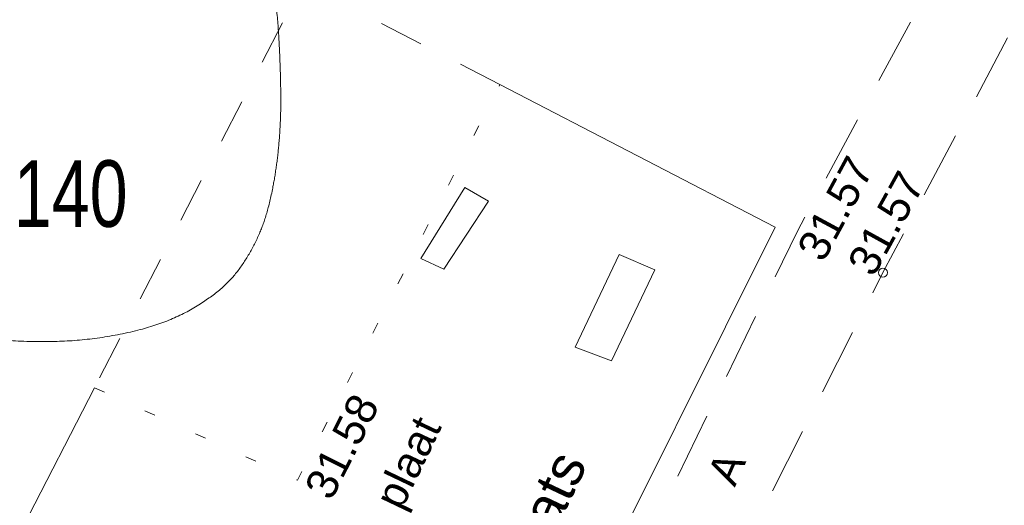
# Model space of a CAD drawing. Header units: metres. Extents: x 738076 to 738809, y 6589688 to 6590318.
# Tile 112 of 188: x 738431 to 738453, y 6590042 to 6590053. Entities that reach past the tile are written whole.
import ezdxf

# ---------------------------------------------------------------- set-up
doc = ezdxf.new("R2010")
doc.units = ezdxf.units.M
for name, pattern in [('ASFBET', [2.5, 1.5, -1]), ('KOLVIK', [1.25, 0.25, -1]), ('KRUUSKILL', [2, 1, -1])]:
    doc.linetypes.add(name, pattern=pattern)
for name, color, linetype, lineweight in [('_DE (2D)', 7, 'Continuous', 5), ('_GE (2D)', 7, 'Continuous', 5), ('_MA-pind kool (2D)', 7, 'Continuous', 5), ('MA-v2ikevorm-m88bel', 7, 'Continuous', 13), ('None', 7, 'Continuous', 5)]:
    doc.layers.add(name, color=color, linetype=linetype, lineweight=lineweight)
for name, color, linetype, lineweight, true_color in [('DE-MA dendro Puittaim III', 7, 'Continuous', 18, 0x33cc00), ('DE-MA dendro Puunumber', 250, 'Continuous', 5, 0x333333), ('GE-korgus-EH2000', 7, 'Continuous', 5, 0x888888), ('GE-RAJATIS', 7, 'Continuous', 5, 0x888888), ('GE-TEE', 7, 'Continuous', 5, 0x888888), ('MA-tee graniitplaat 300xvaba mm. helehall', 7, 'Continuous', 5, 0x636466)]:
    doc.layers.add(name, color=color, linetype=linetype, lineweight=lineweight, true_color=true_color)
doc.styles.add('Arial', font='Arial')
doc.styles.add('Swis721 LtCn BT', font='Swis721 LtCn BT')

# ---------------------------------------------------------------- blocks, each defined once
blk = doc.blocks.new('Hardscape (2D)-45')
at = {"layer": 'MA-tee graniitplaat 300xvaba mm. helehall', "color": 0, "flags": 1}
for tag in ['IFC_UUID', 'instanceID', 'prm0_name', 'prm0_type', 'prm0_value', 'prm1_name', 'prm1_type', 'prm1_value', 'prm2_name', 'prm2_type', 'prm2_value', 'prm3_name', 'prm3_type', 'prm3_value', 'prm4_name', 'prm4_type', 'prm4_value', 'prm5_name', 'prm5_type', 'prm5_value', 'prm6_name', 'prm6_type', 'prm6_value', 'prm7_name', 'prm7_type', 'prm7_value', 'prm8_name', 'prm8_type', 'prm8_value']:
    blk.add_attdef(tag, (-2153993.069, -6234716.551), '', height=0.00018, dxfattribs=at)
at = {"color": 255, "linetype": 'Continuous', "lineweight": 5, "transparency": 33554687}
blk.add_wipeout([(0.086, -0.165), (0.668, -2.594), (82.699, 17.034), (82.084, 19.619)], dxfattribs=at).dxf.layer = 'MA-v2ikevorm-m88bel'
blk = doc.blocks.new('MA-pind kool (2D)')
at = {"layer": 'MA-tee graniitplaat 300xvaba mm. helehall', "transparency": 33554687}
blk.add_blockref('Hardscape (2D)-45', (-2153993.155, -6234713.957, -0.2), dxfattribs=at)
blk = doc.blocks.new('dendro')
at = {"layer": 'DE-MA dendro Puittaim III'}
blk.add_open_spline([(4.209, 25.844), (3.928, 26.273), (2.883, 27.299), (0.899, 28.173), (-1.459, 28.559), (-3.742, 28.254), (-5.686, 27.132), (-6.972, 25.251), (-7.296, 22.948), (-6.765, 20.581), (-5.663, 18.471), (-4.211, 16.926), (-2.415, 16.168), (-0.719, 15.984), (0.898, 16.043), (2.545, 16.426), (3.762, 17.173), (4.387, 17.991), (4.812, 19.009), (5.069, 20.689), (5.042, 22.584), (4.923, 23.972), (4.7, 24.934), (4.361, 25.599), (4.209, 25.844)], degree=2, dxfattribs=at)
at = {"layer": 'DE-MA dendro Puunumber', "insert": (-0.959, 20.093), "char_height": 1.5, "attachment_point": 1, "line_spacing_factor": 1.004016, "style": 'Swis721 LtCn BT'}
blk.add_mtext('140', dxfattribs=at)
blk = doc.blocks.new('DE (2D)')
at = {"layer": 'None', "color": 7, "transparency": 33554687}
blk.add_blockref('dendro', (-2153983.951, -6234715.121), dxfattribs=at)
blk = doc.blocks.new('GE')
at = {"layer": 'GE-korgus-EH2000', "linetype": 'Continuous'}
blk.add_circle((38.392, 44.171), 0.1, dxfattribs=at)
at = {"layer": 'GE-RAJATIS', "linetype": 'Continuous', "flags": 128}
for points in [[(27.985, 44.489), (28.5, 44.25), (29.504, 45.78), (28.974, 46.092), (27.985, 44.489)], [(32.45, 44.577), (33.254, 44.238), (32.279, 42.185), (31.457, 42.489), (32.45, 44.577)]]:
    blk.add_lwpolyline(points, dxfattribs=at)
at = {"layer": 'GE-TEE', "linetype": 'Continuous'}
blk.add_line((16.169, 32.896), (20.629, 41.578), dxfattribs=at)
at = {"layer": 'GE-TEE', "linetype": 'ASFBET', "flags": 128}
for points in [[(41.205, 54.284), (41.069, 53.632), (36.468, 45.109), (31.953, 35.871), (26.603, 25.581)], [(28.715, 26.093), (33.664, 34.836), (38.392, 44.171), (42.763, 52.407), (43.055, 53.381)]]:
    blk.add_lwpolyline(points, dxfattribs=at)
at = {"layer": 'GE-TEE', "linetype": 'KRUUSKILL', "flags": 128}
blk.add_lwpolyline([(29.763, 48.409), (25.324, 50.697), (20.629, 41.578)], dxfattribs=at)
at = {"layer": 'GE-TEE', "linetype": 'Continuous', "flags": 128}
blk.add_lwpolyline([(16.169, 32.896), (26.925, 27.35), (31.483, 36.197), (35.961, 45.199), (29.763, 48.409)], dxfattribs=at)
at = {"layer": 'GE-TEE', "linetype": 'KOLVIK', "flags": 128}
blk.add_lwpolyline([(20.629, 41.578), (25.204, 39.493), (29.763, 48.409)], dxfattribs=at)
at = {"layer": 'GE-korgus-EH2000', "char_height": 0.7, "attachment_point": 1, "line_spacing_factor": 0.25, "style": 'Arial'}
for s, insert, rotation in [(' 31.57 ', (36.301, 44.47), 61.6118), (' 31.57 ', (37.434, 44.145), 61.1168), (' 31.58 ', (25.216, 39.079), 63.2274)]:
    blk.add_mtext(s, dxfattribs=dict(at, insert=insert, rotation=rotation))
at = {"layer": 'GE-RAJATIS', "insert": (29.334, 35.51), "char_height": 0.9, "attachment_point": 5, "rotation": 64.6121, "line_spacing_factor": 0.25, "style": 'Arial'}
blk.add_mtext('Laste mänguplats', dxfattribs=at)
at = {"layer": 'GE-TEE', "char_height": 0.7, "attachment_point": 5, "line_spacing_factor": 0.25, "style": 'Arial'}
for s, insert, rotation in [('bet.plaat', (27.43, 39.11), 64.44), ('A', (34.866, 39.762), 66.2505)]:
    blk.add_mtext(s, dxfattribs=dict(at, insert=insert, rotation=rotation))
blk = doc.blocks.new('GE (2D)')
at = {"layer": 'None', "color": 7, "transparency": 33554687}
blk.add_blockref('GE', (-2154003.722, -6234741.731, 4.5), dxfattribs=at)

msp = doc.modelspace()

# ---------------------------------------------------------------- block references
at = {"layer": '_MA-pind kool (2D)'}
msp.add_blockref('MA-pind kool (2D)', (2892415.877, 12824744.766), dxfattribs=at)

# ---------------------------------------------------------------- next in the draw order: block references
at = {"layer": '_DE (2D)'}
msp.add_blockref('DE (2D)', (2892415.877, 12824744.766), dxfattribs=at)
at = {"layer": '_GE (2D)'}
msp.add_blockref('GE (2D)', (2892415.877, 12824744.766), dxfattribs=at)

doc.saveas('drawing.dxf')
